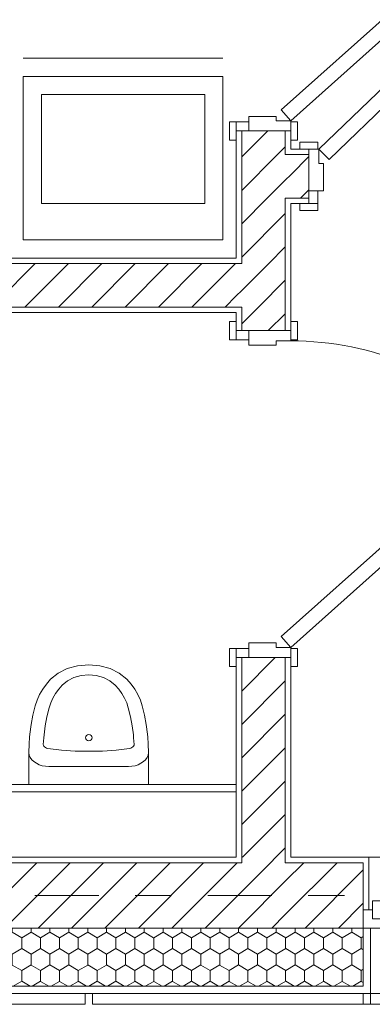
# Model space of a CAD drawing. Extents: x 5465377 to 5465550, y 5925276 to 5925338.
# Tile 4 of 182: x 5465379.963 to 5465380.935, y 5925281.87 to 5925284.582. Entities that reach past the tile are written whole.
import ezdxf

# ---------------------------------------------------------------- set-up
doc = ezdxf.new("R2010")
doc.units = 0
doc.header["$MEASUREMENT"] = 0
doc.linetypes.add('Kropki i Kreski', pattern=[0.335139, 0.176389, -0.088194, 0, -0.070556])
for name, color, linetype, lineweight in [('0_Nr_Pióra__1', 7, 'Continuous', 13), ('_ARCH_Sciany_Nr_Pióra__141', 7, 'Continuous', 0), ('_ARCH_Sciany_Nr_Pióra__142', 7, 'Continuous', 18), ('Drzwi ArchiCAD_Nr_Pióra__141', 7, 'Continuous', 0), ('EGBD03_Nr_Pióra__141', 7, 'Continuous', 0), ('Okna ArchiCADa_Nr_Pióra__103', 31, 'Continuous', 15), ('Okna ArchiCADa_Nr_Pióra__141', 7, 'Continuous', 0)]:
    doc.layers.add(name, color=color, linetype=linetype, lineweight=lineweight)
doc.layers.add('_ARCH_Sciany', color=7, linetype='Continuous')
doc.layers.add('EGBD03', color=7, linetype='Continuous')
pattern_1 = [(45, (5464021.33072, 5925651.47357), (-0.045961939, 0.045961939), [])]
pattern_2 = [(90, (5464021.33072, 5925651.47357), (-0.065, 0), []), (45, (5464021.33072, 5925651.47357), (-0.065, 0.065), [])]

# ---------------------------------------------------------------- blocks, each defined once
blk = doc.blocks.new('D1 Drzwi proste 12_5', base_point=(5464021.3307, 5925651.4736))
at = {"layer": 'Drzwi ArchiCAD_Nr_Pióra__141', "linetype": 'Continuous'}
for p, q in [((5464021.1228, 5925652.1284), (5464021.095, 5925652.0996)), ((5464021.8027, 5925651.4736), (5464021.1228, 5925652.1284)), ((5464021.095, 5925652.0996), (5464021.775, 5925651.4448)), ((5464020.8057, 5925651.4736), (5464020.8057, 5925651.4926)), ((5464020.8057, 5925651.4926), (5464020.8557, 5925651.4926)), ((5464020.8557, 5925651.4736), (5464020.8057, 5925651.4736)), ((5464020.8307, 5925651.4736), (5464020.8057, 5925651.4736)), ((5464020.8587, 5925651.4736), (5464020.8307, 5925651.4736)), ((5464020.8307, 5925651.4736), (5464020.8307, 5925651.3586)), ((5464020.8307, 5925651.4736), (5464020.8307, 5925651.4586)), ((5464020.8557, 5925651.4926), (5464020.8557, 5925651.4736)), ((5464020.8587, 5925651.4336), (5464020.8587, 5925651.4736)), ((5464021.775, 5925651.4448), (5464021.8027, 5925651.4736)), ((5464021.8307, 5925651.4736), (5464021.8027, 5925651.4736)), ((5464021.8027, 5925651.4736), (5464021.8027, 5925651.4336)), ((5464021.8057, 5925651.4926), (5464021.8557, 5925651.4926)), ((5464021.8057, 5925651.4736), (5464021.8057, 5925651.4926)), ((5464021.8557, 5925651.4736), (5464021.8057, 5925651.4736)), ((5464021.8307, 5925651.3586), (5464021.8307, 5925651.4736)), ((5464021.8307, 5925651.4736), (5464021.8307, 5925651.4586)), ((5464021.8307, 5925651.4736), (5464021.8557, 5925651.4736)), ((5464021.8557, 5925651.4926), (5464021.8557, 5925651.4736)), ((5464020.8307, 5925651.4586), (5464020.8307, 5925651.3586)), ((5464021.8307, 5925651.4586), (5464021.8307, 5925651.3586)), ((5464020.8707, 5925651.4336), (5464020.8587, 5925651.4336)), ((5464020.8707, 5925651.3586), (5464020.8707, 5925651.4336)), ((5464021.8027, 5925651.4336), (5464021.7907, 5925651.4336)), ((5464021.7907, 5925651.4336), (5464021.7907, 5925651.3586)), ((5464020.8307, 5925651.3236), (5464020.8307, 5925651.3586)), ((5464020.8307, 5925651.3586), (5464020.8557, 5925651.3586)), ((5464020.8307, 5925651.3586), (5464020.8707, 5925651.3586)), ((5464020.8307, 5925651.3586), (5464020.8307, 5925651.3386)), ((5464020.8307, 5925651.3386), (5464020.8307, 5925651.3236)), ((5464020.8557, 5925651.3586), (5464020.8557, 5925651.3236)), ((5464021.7907, 5925651.3586), (5464021.8307, 5925651.3586)), ((5464021.8057, 5925651.3236), (5464021.8057, 5925651.3586)), ((5464021.8057, 5925651.3586), (5464021.8307, 5925651.3586)), ((5464021.8307, 5925651.3586), (5464021.8307, 5925651.3236)), ((5464021.8307, 5925651.3586), (5464021.8307, 5925651.3386)), ((5464021.8307, 5925651.3386), (5464021.8307, 5925651.3236)), ((5464020.8057, 5925651.3046), (5464020.8057, 5925651.3236)), ((5464020.8057, 5925651.3236), (5464020.8557, 5925651.3236)), ((5464020.8307, 5925651.3236), (5464020.8057, 5925651.3236)), ((5464020.8557, 5925651.3236), (5464020.8307, 5925651.3236)), ((5464020.8557, 5925651.3236), (5464020.8557, 5925651.3046)), ((5464021.8307, 5925651.3236), (5464021.8057, 5925651.3236)), ((5464021.8057, 5925651.3236), (5464021.8557, 5925651.3236)), ((5464021.8057, 5925651.3046), (5464021.8057, 5925651.3236)), ((5464021.8307, 5925651.3236), (5464021.8557, 5925651.3236)), ((5464021.8557, 5925651.3236), (5464021.8557, 5925651.3046)), ((5464020.8557, 5925651.3046), (5464020.8057, 5925651.3046)), ((5464021.8557, 5925651.3046), (5464021.8057, 5925651.3046))]:
    blk.add_line(p, q, dxfattribs=at)
blk.add_arc((5464021.8027, 5925651.4736), 0.944, 138.5068, 180, dxfattribs=at)
blk = doc.blocks.new('Ściana_438', base_point=(5465384.5041, 5925284.2253))
at = {"layer": '_ARCH_Sciany_Nr_Pióra__141', "linetype": 'Continuous'}
h = blk.add_hatch(dxfattribs=at)
h.set_pattern_fill('cegła_zwykła', color=256, style=0, pattern_type=2)
h.set_pattern_definition(pattern_1)
h.paths.add_polyline_path([(5465380.71, 5925284.2103), (5465380.71, 5925284.0903), (5465380.76, 5925284.0903), (5465380.76, 5925284.1103), (5465380.76, 5925284.2103)], flags=0)
for p, q in [((5465380.76, 5925284.2253), (5465380.71, 5925284.2253)), ((5465380.76, 5925284.2253), (5465380.735, 5925284.2253)), ((5465380.76, 5925284.2253), (5465380.76, 5925284.2103)), ((5465380.76, 5925284.2103), (5465380.76, 5925284.1103)), ((5465380.76, 5925284.1103), (5465380.76, 5925284.0903)), ((5465380.71, 5925284.0753), (5465380.76, 5925284.0753)), ((5465380.76, 5925284.0753), (5465380.735, 5925284.0753)), ((5465380.76, 5925284.0903), (5465380.76, 5925284.0753))]:
    blk.add_line(p, q, dxfattribs=at)
at = {"layer": '_ARCH_Sciany_Nr_Pióra__142', "linetype": 'Continuous'}
for p, q in [((5465380.76, 5925284.2103), (5465380.71, 5925284.2103)), ((5465380.71, 5925284.0903), (5465380.76, 5925284.0903))]:
    blk.add_line(p, q, dxfattribs=at)
at = {"layer": 'Drzwi ArchiCAD_Nr_Pióra__141', "linetype": 'Continuous', "xscale": -1}
blk.add_blockref('D1 Drzwi proste 12_5', (5465381.26, 5925284.2253), dxfattribs=at)
blk = doc.blocks.new('D1 Drzwi proste 12_7', base_point=(5464021.3307, 5925651.4736))
at = {"layer": 'Drzwi ArchiCAD_Nr_Pióra__141', "linetype": 'Continuous'}
for p, q in [((5464021.1911, 5925652.1036), (5464021.1613, 5925652.077)), ((5464021.7527, 5925651.4736), (5464021.1911, 5925652.1036)), ((5464021.1613, 5925652.077), (5464021.7229, 5925651.447)), ((5464020.8557, 5925651.4736), (5464020.8557, 5925651.4926)), ((5464020.8557, 5925651.4926), (5464020.9057, 5925651.4926)), ((5464020.9057, 5925651.4736), (5464020.8557, 5925651.4736)), ((5464020.8807, 5925651.4736), (5464020.8557, 5925651.4736)), ((5464020.9087, 5925651.4736), (5464020.8807, 5925651.4736)), ((5464020.8807, 5925651.4736), (5464020.8807, 5925651.3586)), ((5464020.8807, 5925651.4736), (5464020.8807, 5925651.4586)), ((5464020.9057, 5925651.4926), (5464020.9057, 5925651.4736)), ((5464020.9087, 5925651.4336), (5464020.9087, 5925651.4736)), ((5464021.7229, 5925651.447), (5464021.7527, 5925651.4736)), ((5464021.7807, 5925651.4736), (5464021.7527, 5925651.4736)), ((5464021.7527, 5925651.4736), (5464021.7527, 5925651.4336)), ((5464021.7557, 5925651.4926), (5464021.8057, 5925651.4926)), ((5464021.7557, 5925651.4736), (5464021.7557, 5925651.4926)), ((5464021.8057, 5925651.4736), (5464021.7557, 5925651.4736)), ((5464021.7807, 5925651.3586), (5464021.7807, 5925651.4736)), ((5464021.7807, 5925651.4736), (5464021.7807, 5925651.4586)), ((5464021.7807, 5925651.4736), (5464021.8057, 5925651.4736)), ((5464021.8057, 5925651.4926), (5464021.8057, 5925651.4736)), ((5464020.8807, 5925651.4586), (5464020.8807, 5925651.3586)), ((5464021.7807, 5925651.4586), (5464021.7807, 5925651.3586)), ((5464020.9207, 5925651.4336), (5464020.9087, 5925651.4336)), ((5464020.9207, 5925651.3586), (5464020.9207, 5925651.4336)), ((5464021.7527, 5925651.4336), (5464021.7407, 5925651.4336)), ((5464021.7407, 5925651.4336), (5464021.7407, 5925651.3586)), ((5464020.8807, 5925651.3236), (5464020.8807, 5925651.3586)), ((5464020.8807, 5925651.3586), (5464020.9057, 5925651.3586)), ((5464020.8807, 5925651.3586), (5464020.9207, 5925651.3586)), ((5464020.8807, 5925651.3586), (5464020.8807, 5925651.3386)), ((5464020.8807, 5925651.3386), (5464020.8807, 5925651.3236)), ((5464020.9057, 5925651.3586), (5464020.9057, 5925651.3236)), ((5464021.7407, 5925651.3586), (5464021.7807, 5925651.3586)), ((5464021.7557, 5925651.3236), (5464021.7557, 5925651.3586)), ((5464021.7557, 5925651.3586), (5464021.7807, 5925651.3586)), ((5464021.7807, 5925651.3586), (5464021.7807, 5925651.3236)), ((5464021.7807, 5925651.3586), (5464021.7807, 5925651.3386)), ((5464021.7807, 5925651.3386), (5464021.7807, 5925651.3236)), ((5464020.8557, 5925651.3046), (5464020.8557, 5925651.3236)), ((5464020.8557, 5925651.3236), (5464020.9057, 5925651.3236)), ((5464020.8807, 5925651.3236), (5464020.8557, 5925651.3236)), ((5464020.9057, 5925651.3236), (5464020.8807, 5925651.3236)), ((5464020.9057, 5925651.3236), (5464020.9057, 5925651.3046)), ((5464021.7807, 5925651.3236), (5464021.7557, 5925651.3236)), ((5464021.7557, 5925651.3236), (5464021.8057, 5925651.3236)), ((5464021.7557, 5925651.3046), (5464021.7557, 5925651.3236)), ((5464021.7807, 5925651.3236), (5464021.8057, 5925651.3236)), ((5464021.8057, 5925651.3236), (5464021.8057, 5925651.3046)), ((5464020.9057, 5925651.3046), (5464020.8557, 5925651.3046)), ((5464021.8057, 5925651.3046), (5464021.7557, 5925651.3046))]:
    blk.add_line(p, q, dxfattribs=at)
blk.add_arc((5464021.7527, 5925651.4736), 0.844, 134.4297, 180, dxfattribs=at)
blk = doc.blocks.new('D1 Drzwi proste 12_8', base_point=(5464021.3307, 5925651.4736))
at = {"layer": 'Drzwi ArchiCAD_Nr_Pióra__141', "linetype": 'Continuous'}
for p, q in [((5464021.1746, 5925652.1783), (5464021.1447, 5925652.1516)), ((5464021.8027, 5925651.4736), (5464021.1746, 5925652.1783)), ((5464021.1447, 5925652.1516), (5464021.7729, 5925651.447)), ((5464020.8057, 5925651.4736), (5464020.8057, 5925651.4926)), ((5464020.8057, 5925651.4926), (5464020.8557, 5925651.4926)), ((5464020.8557, 5925651.4736), (5464020.8057, 5925651.4736)), ((5464020.8307, 5925651.4736), (5464020.8057, 5925651.4736)), ((5464020.8587, 5925651.4736), (5464020.8307, 5925651.4736)), ((5464020.8307, 5925651.4736), (5464020.8307, 5925651.3586)), ((5464020.8307, 5925651.4736), (5464020.8307, 5925651.4586)), ((5464020.8557, 5925651.4926), (5464020.8557, 5925651.4736)), ((5464020.8587, 5925651.4336), (5464020.8587, 5925651.4736)), ((5464021.7729, 5925651.447), (5464021.8027, 5925651.4736)), ((5464021.8307, 5925651.4736), (5464021.8027, 5925651.4736)), ((5464021.8027, 5925651.4736), (5464021.8027, 5925651.4336)), ((5464021.8057, 5925651.4926), (5464021.8557, 5925651.4926)), ((5464021.8057, 5925651.4736), (5464021.8057, 5925651.4926)), ((5464021.8557, 5925651.4736), (5464021.8057, 5925651.4736)), ((5464021.8307, 5925651.3586), (5464021.8307, 5925651.4736)), ((5464021.8307, 5925651.4736), (5464021.8307, 5925651.4586)), ((5464021.8307, 5925651.4736), (5464021.8557, 5925651.4736)), ((5464021.8557, 5925651.4926), (5464021.8557, 5925651.4736)), ((5464020.8307, 5925651.4586), (5464020.8307, 5925651.3586)), ((5464021.8307, 5925651.4586), (5464021.8307, 5925651.3586)), ((5464020.8707, 5925651.4336), (5464020.8587, 5925651.4336)), ((5464020.8707, 5925651.3586), (5464020.8707, 5925651.4336)), ((5464021.8027, 5925651.4336), (5464021.7907, 5925651.4336)), ((5464021.7907, 5925651.4336), (5464021.7907, 5925651.3586)), ((5464020.8307, 5925651.3236), (5464020.8307, 5925651.3586)), ((5464020.8307, 5925651.3586), (5464020.8557, 5925651.3586)), ((5464020.8307, 5925651.3586), (5464020.8707, 5925651.3586)), ((5464020.8307, 5925651.3586), (5464020.8307, 5925651.3386)), ((5464020.8307, 5925651.3386), (5464020.8307, 5925651.3236)), ((5464020.8557, 5925651.3586), (5464020.8557, 5925651.3236)), ((5464021.7907, 5925651.3586), (5464021.8307, 5925651.3586)), ((5464021.8057, 5925651.3236), (5464021.8057, 5925651.3586)), ((5464021.8057, 5925651.3586), (5464021.8307, 5925651.3586)), ((5464021.8307, 5925651.3586), (5464021.8307, 5925651.3236)), ((5464021.8307, 5925651.3586), (5464021.8307, 5925651.3386)), ((5464021.8307, 5925651.3386), (5464021.8307, 5925651.3236)), ((5464020.8057, 5925651.3046), (5464020.8057, 5925651.3236)), ((5464020.8057, 5925651.3236), (5464020.8557, 5925651.3236)), ((5464020.8307, 5925651.3236), (5464020.8057, 5925651.3236)), ((5464020.8557, 5925651.3236), (5464020.8307, 5925651.3236)), ((5464020.8557, 5925651.3236), (5464020.8557, 5925651.3046)), ((5464021.8307, 5925651.3236), (5464021.8057, 5925651.3236)), ((5464021.8057, 5925651.3236), (5464021.8557, 5925651.3236)), ((5464021.8057, 5925651.3046), (5464021.8057, 5925651.3236)), ((5464021.8307, 5925651.3236), (5464021.8557, 5925651.3236)), ((5464021.8557, 5925651.3236), (5464021.8557, 5925651.3046)), ((5464020.8557, 5925651.3046), (5464020.8057, 5925651.3046)), ((5464021.8557, 5925651.3046), (5464021.8057, 5925651.3046))]:
    blk.add_line(p, q, dxfattribs=at)
blk.add_arc((5464021.8027, 5925651.4736), 0.944, 134.1417, 180, dxfattribs=at)
blk = doc.blocks.new('Ściana_442', base_point=(5465380.56, 5925285.9253))
at = {"layer": '_ARCH_Sciany_Nr_Pióra__141', "linetype": 'Continuous'}
h = blk.add_hatch(dxfattribs=at)
h.set_pattern_fill('cegła_zwykła', color=256, style=0, pattern_type=2)
h.set_pattern_definition(pattern_1)
h.paths.add_polyline_path([(5465380.575, 5925284.2103), (5465380.695, 5925284.2103), (5465380.695, 5925284.2753), (5465380.595, 5925284.2753), (5465380.575, 5925284.2753)], flags=0)
h = blk.add_hatch(dxfattribs=at)
h.set_pattern_fill('cegła_zwykła', color=256, style=0, pattern_type=2)
h.set_pattern_definition(pattern_1)
h.paths.add_polyline_path([(5465380.695, 5925284.0903), (5465380.695, 5925284.2103), (5465380.575, 5925284.2103), (5465380.575, 5925284.0903)], flags=0)
h = blk.add_hatch(dxfattribs=at)
h.set_pattern_fill('cegła_zwykła', color=256, style=0, pattern_type=2)
h.set_pattern_definition(pattern_1)
h.paths.add_polyline_path([(5465380.71, 5925284.0903), (5465380.71, 5925284.2103), (5465380.695, 5925284.2103), (5465380.695, 5925284.0903)], flags=0)
h = blk.add_hatch(dxfattribs=at)
h.set_pattern_fill('cegła_zwykła', color=256, style=0, pattern_type=2)
h.set_pattern_definition(pattern_1)
h.paths.add_polyline_path([(5465380.695, 5925283.9103), (5465380.695, 5925284.0903), (5465380.575, 5925284.0903), (5465380.575, 5925283.9103)], flags=0)
h = blk.add_hatch(dxfattribs=at)
h.set_pattern_fill('cegła_zwykła', color=256, style=0, pattern_type=2)
h.set_pattern_definition(pattern_1)
h.paths.add_polyline_path([(5465380.575, 5925283.7903), (5465380.575, 5925283.9103), (5465380.56, 5925283.9103), (5465380.56, 5925283.7903)], flags=0)
h = blk.add_hatch(dxfattribs=at)
h.set_pattern_fill('cegła_zwykła', color=256, style=0, pattern_type=2)
h.set_pattern_definition(pattern_1)
h.paths.add_polyline_path([(5465380.695, 5925283.7903), (5465380.695, 5925283.9103), (5465380.575, 5925283.9103), (5465380.575, 5925283.7903)], flags=0)
h = blk.add_hatch(dxfattribs=at)
h.set_pattern_fill('cegła_zwykła', color=256, style=0, pattern_type=2)
h.set_pattern_definition(pattern_1)
h.paths.add_polyline_path([(5465380.695, 5925283.7903), (5465380.575, 5925283.7903), (5465380.575, 5925283.7253), (5465380.595, 5925283.7253), (5465380.695, 5925283.7253)], flags=0)
h = blk.add_hatch(dxfattribs=at)
h.set_pattern_fill('cegła_zwykła', color=256, style=0, pattern_type=2)
h.set_pattern_definition(pattern_1)
h.paths.add_polyline_path([(5465380.575, 5925282.2753), (5465380.695, 5925282.2753), (5465380.695, 5925282.8253), (5465380.595, 5925282.8253), (5465380.575, 5925282.8253)], flags=0)
for p, q in [((5465380.56, 5925284.2753), (5465380.56, 5925284.2503)), ((5465380.575, 5925284.2753), (5465380.56, 5925284.2753)), ((5465380.56, 5925284.2753), (5465380.56, 5925283.9253)), ((5465380.595, 5925284.2753), (5465380.575, 5925284.2753)), ((5465380.695, 5925284.2753), (5465380.595, 5925284.2753)), ((5465380.71, 5925284.2753), (5465380.695, 5925284.2753)), ((5465380.71, 5925284.2753), (5465380.71, 5925284.2503)), ((5465380.71, 5925284.2253), (5465380.71, 5925284.2753)), ((5465380.71, 5925283.7253), (5465380.71, 5925284.0753)), ((5465380.56, 5925283.7753), (5465380.56, 5925283.7253)), ((5465380.56, 5925283.7253), (5465380.56, 5925283.7503)), ((5465380.71, 5925283.7253), (5465380.71, 5925283.7503)), ((5465380.575, 5925283.7253), (5465380.56, 5925283.7253)), ((5465380.595, 5925283.7253), (5465380.575, 5925283.7253)), ((5465380.695, 5925283.7253), (5465380.595, 5925283.7253)), ((5465380.71, 5925283.7253), (5465380.695, 5925283.7253)), ((5465380.56, 5925282.8253), (5465380.56, 5925282.8003)), ((5465380.575, 5925282.8253), (5465380.56, 5925282.8253)), ((5465380.56, 5925282.8253), (5465380.56, 5925282.2753)), ((5465380.595, 5925282.8253), (5465380.575, 5925282.8253)), ((5465380.695, 5925282.8253), (5465380.595, 5925282.8253)), ((5465380.71, 5925282.8253), (5465380.695, 5925282.8253)), ((5465380.71, 5925282.8253), (5465380.71, 5925282.8003)), ((5465380.71, 5925282.2753), (5465380.71, 5925282.8253))]:
    blk.add_line(p, q, dxfattribs=at)
at = {"layer": '_ARCH_Sciany_Nr_Pióra__142', "linetype": 'Continuous'}
for p, q in [((5465380.575, 5925284.2753), (5465380.575, 5925284.2103)), ((5465380.695, 5925284.2103), (5465380.695, 5925284.2753)), ((5465380.575, 5925284.2103), (5465380.575, 5925284.0903)), ((5465380.71, 5925284.2103), (5465380.695, 5925284.2103)), ((5465380.575, 5925284.0903), (5465380.575, 5925283.9103)), ((5465380.695, 5925284.0903), (5465380.71, 5925284.0903)), ((5465380.695, 5925283.9103), (5465380.695, 5925284.0903)), ((5465380.575, 5925283.9103), (5465380.56, 5925283.9103)), ((5465380.695, 5925283.7903), (5465380.695, 5925283.9103)), ((5465380.56, 5925283.7903), (5465380.575, 5925283.7903)), ((5465380.575, 5925283.7903), (5465380.575, 5925283.7253)), ((5465380.695, 5925283.7253), (5465380.695, 5925283.7903)), ((5465380.575, 5925282.8253), (5465380.575, 5925282.2753)), ((5465380.695, 5925282.2753), (5465380.695, 5925282.8253))]:
    blk.add_line(p, q, dxfattribs=at)
at = {"layer": 'Drzwi ArchiCAD_Nr_Pióra__141', "linetype": 'Continuous', "rotation": 270.0000000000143}
for name, p in [('D1 Drzwi proste 12_8', (5465380.71, 5925284.7753)), ('D1 Drzwi proste 12_7', (5465380.71, 5925283.2753))]:
    blk.add_blockref(name, p, dxfattribs=at)
blk = doc.blocks.new('Ściana_443', base_point=(5465380.56, 5925283.9253))
at = {"layer": '_ARCH_Sciany_Nr_Pióra__141', "linetype": 'Continuous'}
h = blk.add_hatch(dxfattribs=at)
h.set_pattern_fill('cegła_zwykła', color=256, style=0, pattern_type=2)
h.set_pattern_definition(pattern_1)
h.paths.add_polyline_path([(5465380.56, 5925283.9103), (5465378.9541, 5925283.9103), (5465378.9541, 5925283.7903), (5465380.56, 5925283.7903)], flags=0)
for p, q in [((5465380.56, 5925283.9253), (5465378.9541, 5925283.9253)), ((5465378.9541, 5925283.7753), (5465380.56, 5925283.7753))]:
    blk.add_line(p, q, dxfattribs=at)
at = {"layer": '_ARCH_Sciany_Nr_Pióra__142', "linetype": 'Continuous'}
for p, q in [((5465380.56, 5925283.9103), (5465378.9541, 5925283.9103)), ((5465378.9541, 5925283.7903), (5465380.56, 5925283.7903))]:
    blk.add_line(p, q, dxfattribs=at)
blk = doc.blocks.new('O1 rozwierane 12_4', base_point=(5464021.3307, 5925651.4736))
at = {"layer": 'Okna ArchiCADa_Nr_Pióra__103', "linetype": 'Continuous'}
h = blk.add_hatch(dxfattribs=at)
h.set_pattern_fill('cegła_szamotowa', color=256, style=0, pattern_type=2)
h.set_pattern_definition(pattern_2)
h.paths.add_polyline_path([(5464020.8557, 5925651.3986), (5464020.9057, 5925651.3986), (5464020.9057, 5925651.4486), (5464020.8557, 5925651.4486)], flags=0)
h = blk.add_hatch(dxfattribs=at)
h.set_pattern_fill('cegła_szamotowa', color=256, style=0, pattern_type=2)
h.set_pattern_definition(pattern_2)
h.paths.add_polyline_path([(5464021.8057, 5925651.4486), (5464021.7557, 5925651.4486), (5464021.7557, 5925651.3986), (5464021.8057, 5925651.3986)], flags=0)
at = {"layer": 'Okna ArchiCADa_Nr_Pióra__141', "linetype": 'Continuous'}
for p, q in [((5464020.8307, 5925651.6536), (5464020.8307, 5925651.6836)), ((5464020.8307, 5925651.6836), (5464021.8307, 5925651.6836)), ((5464021.8307, 5925651.6836), (5464021.8307, 5925651.6536)), ((5464020.8507, 5925651.6536), (5464021.8107, 5925651.6536)), ((5464020.8807, 5925651.4736), (5464020.8307, 5925651.4736)), ((5464020.8307, 5925651.4736), (5464020.8307, 5925651.4236)), ((5464020.8307, 5925651.4736), (5464020.8307, 5925651.4236)), ((5464020.8807, 5925651.4486), (5464020.8807, 5925651.4736)), ((5464021.7807, 5925651.4736), (5464020.8807, 5925651.4736)), ((5464021.8307, 5925651.4736), (5464021.7807, 5925651.4736)), ((5464021.7807, 5925651.4736), (5464021.7807, 5925651.4486)), ((5464021.8307, 5925651.4236), (5464021.8307, 5925651.4736)), ((5464021.8307, 5925651.4736), (5464021.8307, 5925651.4236)), ((5464020.8557, 5925651.4236), (5464020.8557, 5925651.4486)), ((5464020.8557, 5925651.4486), (5464020.8807, 5925651.4486)), ((5464020.9057, 5925651.4486), (5464020.8557, 5925651.4486)), ((5464020.8557, 5925651.4486), (5464020.8557, 5925651.3986)), ((5464020.9057, 5925651.4486), (5464021.7557, 5925651.4486)), ((5464020.9057, 5925651.3986), (5464020.9057, 5925651.4486)), ((5464021.8057, 5925651.4486), (5464021.7557, 5925651.4486)), ((5464021.7557, 5925651.4486), (5464021.7557, 5925651.3986)), ((5464021.7807, 5925651.4486), (5464021.8057, 5925651.4486)), ((5464021.8057, 5925651.4486), (5464021.8057, 5925651.4236)), ((5464021.8057, 5925651.3986), (5464021.8057, 5925651.4486)), ((5464020.8307, 5925651.4236), (5464020.8557, 5925651.4236)), ((5464020.9057, 5925651.4236), (5464021.7557, 5925651.4236)), ((5464021.8057, 5925651.4236), (5464021.8307, 5925651.4236)), ((5464020.8557, 5925651.3986), (5464020.9057, 5925651.3986)), ((5464020.9057, 5925651.3986), (5464021.7557, 5925651.3986)), ((5464020.9057, 5925651.3986), (5464021.7557, 5925651.3986)), ((5464021.7557, 5925651.3986), (5464021.8057, 5925651.3986)), ((5464020.8457, 5925651.2786), (5464021.8157, 5925651.2786)), ((5464020.8457, 5925651.2786), (5464021.8157, 5925651.2786))]:
    blk.add_line(p, q, dxfattribs=at)
blk = doc.blocks.new('Ściana_445', base_point=(5465378.9541, 5925282.2753))
at = {"layer": '_ARCH_Sciany_Nr_Pióra__141', "linetype": 'Continuous'}
h = blk.add_hatch(dxfattribs=at)
h.set_pattern_fill('cegła_zwykła', color=256, style=0, pattern_type=2)
h.set_pattern_definition(pattern_1)
h.paths.add_polyline_path([(5465380.575, 5925282.2603), (5465378.9391, 5925282.2603), (5465378.7591, 5925282.0803), (5465380.575, 5925282.0803)], flags=0)
h = blk.add_hatch(dxfattribs=at)
h.set_pattern_fill('cegła_zwykła', color=256, style=0, pattern_type=2)
h.set_pattern_definition(pattern_1)
h.paths.add_polyline_path([(5465380.575, 5925282.2603), (5465380.695, 5925282.2603), (5465380.695, 5925282.2753), (5465380.575, 5925282.2753)], flags=0)
h = blk.add_hatch(dxfattribs=at)
h.set_pattern_fill('cegła_zwykła', color=256, style=0, pattern_type=2)
h.set_pattern_definition(pattern_1)
h.paths.add_polyline_path([(5465380.575, 5925282.0803), (5465380.695, 5925282.0803), (5465380.695, 5925282.2603), (5465380.575, 5925282.2603)], flags=0)
h = blk.add_hatch(dxfattribs=at)
h.set_pattern_fill('cegła_zwykła', color=256, style=0, pattern_type=2)
h.set_pattern_definition(pattern_1)
h.paths.add_polyline_path([(5465380.695, 5925282.0803), (5465380.91, 5925282.0803), (5465380.91, 5925282.1303), (5465380.91, 5925282.2603), (5465380.695, 5925282.2603)], flags=0)
h = blk.add_hatch(dxfattribs=at)
h.set_pattern_fill('Styropian2', color=256, style=0, pattern_type=2)
h.set_pattern_definition([(90, (5464021.330723, 5925651.47357), (-0.0519615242, 0), [0.03, -0.06]), (90, (5464021.30474, 5925651.51857), (-0.0519615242, 0), [0.03, -0.06]), (150, (5464021.330723, 5925651.50357), (0.0259807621, 0.045), [0.03, -0.06]), (150, (5464021.27876, 5925651.50357), (0.0259807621, 0.045), [0.03, -0.06]), (-150, (5464021.330723, 5925651.47357), (-0.0259807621, 0.045), [0.03, -0.06]), (-150, (5464021.27876, 5925651.47357), (-0.0259807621, 0.045), [0.03, -0.06])])
h.paths.add_polyline_path([(5465378.5991, 5925281.9203), (5465380.91, 5925281.9203), (5465380.91, 5925282.0803), (5465378.7591, 5925282.0803)], flags=0)
for p, q in [((5465380.56, 5925282.2753), (5465378.9541, 5925282.2753)), ((5465380.91, 5925282.2753), (5465380.71, 5925282.2753)), ((5465380.91, 5925282.2753), (5465380.925, 5925282.2753)), ((5465380.925, 5925282.2753), (5465380.925, 5925282.1303)), ((5465380.91, 5925282.1303), (5465380.925, 5925282.1303)), ((5465380.91, 5925282.0803), (5465380.91, 5925282.1303)), ((5465380.91, 5925282.0803), (5465380.93, 5925282.0803)), ((5465380.91, 5925281.9203), (5465380.91, 5925282.0803)), ((5465380.93, 5925281.9003), (5465380.93, 5925282.0803)), ((5465378.5991, 5925281.9203), (5465380.91, 5925281.9203)), ((5465378.5791, 5925281.9003), (5465380.91, 5925281.9003)), ((5465380.91, 5925281.9003), (5465380.93, 5925281.9003))]:
    blk.add_line(p, q, dxfattribs=at)
at = {"layer": '_ARCH_Sciany_Nr_Pióra__142', "linetype": 'Continuous'}
for p, q in [((5465380.575, 5925282.2603), (5465378.9391, 5925282.2603)), ((5465380.575, 5925282.2753), (5465380.575, 5925282.2603)), ((5465380.695, 5925282.2603), (5465380.695, 5925282.2753)), ((5465380.91, 5925282.2603), (5465380.695, 5925282.2603)), ((5465380.91, 5925282.2603), (5465380.91, 5925282.1303)), ((5465378.7591, 5925282.0803), (5465380.575, 5925282.0803)), ((5465380.575, 5925282.0803), (5465380.695, 5925282.0803)), ((5465380.695, 5925282.0803), (5465380.91, 5925282.0803))]:
    blk.add_line(p, q, dxfattribs=at)
at = {"layer": 'Okna ArchiCADa_Nr_Pióra__141', "linetype": 'Continuous', "xscale": -1, "rotation": 180.0000000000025}
blk.add_blockref('O1 rozwierane 12_4', (5465381.41, 5925282.0803), dxfattribs=at)
blk = doc.blocks.new('Ściana_455', base_point=(5465379.1641, 5925281.9003))
at = {"layer": '_ARCH_Sciany_Nr_Pióra__141', "linetype": 'Continuous'}
for p, q in [((5465380.1441, 5925281.9003), (5465379.1641, 5925281.9003)), ((5465379.1641, 5925281.9003), (5465379.1641, 5925281.8703)), ((5465380.1441, 5925281.8703), (5465380.1441, 5925281.9003)), ((5465379.1641, 5925281.8703), (5465380.1441, 5925281.8703))]:
    blk.add_line(p, q, dxfattribs=at)
blk = doc.blocks.new('Ściana_456', base_point=(5465380.1641, 5925281.9003))
at = {"layer": '_ARCH_Sciany_Nr_Pióra__141', "linetype": 'Continuous'}
for p, q in [((5465380.9299, 5925281.9003), (5465380.1641, 5925281.9003)), ((5465380.1641, 5925281.9003), (5465380.1641, 5925281.8703)), ((5465380.9299, 5925281.8703), (5465380.9299, 5925281.9003)), ((5465380.1641, 5925281.8703), (5465380.9299, 5925281.8703))]:
    blk.add_line(p, q, dxfattribs=at)
blk = doc.blocks.new('Pisuar 01 12', base_point=(5464021.3307, 5925651.4736))
at = {"layer": '0_Nr_Pióra__1', "linetype": 'Continuous'}
for p, q in [((5464021.3307, 5925651.8038), (5464021.3307, 5925651.78)), ((5464021.3307, 5925651.8038), (5464021.6609, 5925651.8038)), ((5464021.6609, 5925651.8038), (5464021.6609, 5925651.7604)), ((5464021.3307, 5925651.78), (5464021.3307, 5925651.757)), ((5464021.3307, 5925651.757), (5464021.3307, 5925651.7526)), ((5464021.3307, 5925651.7526), (5464021.3307, 5925651.7196)), ((5464021.3449, 5925651.7406), (5464021.3517, 5925651.7452)), ((5464021.3517, 5925651.7452), (5464021.3595, 5925651.7489)), ((5464021.3595, 5925651.7489), (5464021.368, 5925651.7517)), ((5464021.368, 5925651.7517), (5464021.3771, 5925651.7533)), ((5464021.3771, 5925651.7533), (5464021.3864, 5925651.7539)), ((5464021.3864, 5925651.7539), (5464021.6052, 5925651.7539)), ((5464021.6052, 5925651.7539), (5464021.6145, 5925651.7533)), ((5464021.6145, 5925651.7533), (5464021.6235, 5925651.7517)), ((5464021.6235, 5925651.7517), (5464021.6321, 5925651.7489)), ((5464021.6321, 5925651.7489), (5464021.6399, 5925651.7452)), ((5464021.6399, 5925651.7452), (5464021.6467, 5925651.7406)), ((5464021.6609, 5925651.7604), (5464021.6609, 5925651.7526)), ((5464021.6609, 5925651.7526), (5464021.6609, 5925651.7195)), ((5464021.3307, 5925651.7162), (5464021.3321, 5925651.7229)), ((5464021.3307, 5925651.7195), (5464021.3307, 5925651.7162)), ((5464021.3307, 5925651.7162), (5464021.3316, 5925651.6917)), ((5464021.3321, 5925651.7229), (5464021.3349, 5925651.7293)), ((5464021.3349, 5925651.7293), (5464021.3393, 5925651.7352)), ((5464021.3393, 5925651.7352), (5464021.3449, 5925651.7406)), ((5464021.6467, 5925651.7406), (5464021.6524, 5925651.7352)), ((5464021.6524, 5925651.7352), (5464021.6567, 5925651.7293)), ((5464021.6567, 5925651.7293), (5464021.6596, 5925651.7229)), ((5464021.6596, 5925651.7229), (5464021.6609, 5925651.7162)), ((5464021.6601, 5925651.6917), (5464021.6608, 5925651.7167)), ((5464021.6609, 5925651.7195), (5464021.6609, 5925651.7162)), ((5464021.3316, 5925651.6917), (5464021.3331, 5925651.6731)), ((5464021.3706, 5925651.6929), (5464021.371, 5925651.6955)), ((5464021.372, 5925651.6748), (5464021.3706, 5925651.6929)), ((5464021.371, 5925651.6955), (5464021.3721, 5925651.698)), ((5464021.3721, 5925651.698), (5464021.3741, 5925651.7002)), ((5464021.3741, 5925651.7002), (5464021.3767, 5925651.702)), ((5464021.3767, 5925651.702), (5464021.3798, 5925651.7034)), ((5464021.3798, 5925651.7034), (5464021.3833, 5925651.7042)), ((5464021.3833, 5925651.7042), (5464021.4205, 5925651.7087)), ((5464021.4205, 5925651.7087), (5464021.4581, 5925651.7114)), ((5464021.4581, 5925651.7114), (5464021.4687, 5925651.7116)), ((5464021.4687, 5925651.7116), (5464021.5228, 5925651.7116)), ((5464021.5228, 5925651.7116), (5464021.5336, 5925651.7114)), ((5464021.5336, 5925651.7114), (5464021.5711, 5925651.7087)), ((5464021.5711, 5925651.7087), (5464021.6084, 5925651.7042)), ((5464021.6084, 5925651.7042), (5464021.6119, 5925651.7034)), ((5464021.6119, 5925651.7034), (5464021.615, 5925651.702)), ((5464021.615, 5925651.702), (5464021.6176, 5925651.7002)), ((5464021.6176, 5925651.7002), (5464021.6195, 5925651.698)), ((5464021.6195, 5925651.698), (5464021.6207, 5925651.6955)), ((5464021.621, 5925651.6929), (5464021.6196, 5925651.6748)), ((5464021.6207, 5925651.6955), (5464021.621, 5925651.6929)), ((5464021.6586, 5925651.6731), (5464021.6601, 5925651.6917)), ((5464021.3331, 5925651.6731), (5464021.3338, 5925651.6645)), ((5464021.3338, 5925651.6645), (5464021.3373, 5925651.6385)), ((5464021.3727, 5925651.6668), (5464021.372, 5925651.6748)), ((5464021.3761, 5925651.6418), (5464021.3727, 5925651.6668)), ((5464021.6189, 5925651.6668), (5464021.6155, 5925651.6418)), ((5464021.6196, 5925651.6748), (5464021.6189, 5925651.6668)), ((5464021.6543, 5925651.6385), (5464021.6579, 5925651.6645)), ((5464021.6579, 5925651.6645), (5464021.6586, 5925651.6731)), ((5464021.3373, 5925651.6385), (5464021.3422, 5925651.6127)), ((5464021.3808, 5925651.6169), (5464021.3761, 5925651.6418)), ((5464021.6155, 5925651.6418), (5464021.6108, 5925651.6169)), ((5464021.6494, 5925651.6127), (5464021.6543, 5925651.6385)), ((5464021.3422, 5925651.6127), (5464021.3484, 5925651.5869)), ((5464021.3867, 5925651.5925), (5464021.3808, 5925651.6169)), ((5464021.6108, 5925651.6169), (5464021.605, 5925651.5925)), ((5464021.6432, 5925651.5869), (5464021.6494, 5925651.6127)), ((5464021.3484, 5925651.5869), (5464021.3535, 5925651.5713)), ((5464021.3912, 5925651.5788), (5464021.3867, 5925651.5925)), ((5464021.605, 5925651.5925), (5464021.6005, 5925651.5788)), ((5464021.6381, 5925651.5713), (5464021.6432, 5925651.5869)), ((5464021.3535, 5925651.5713), (5464021.3604, 5925651.556)), ((5464021.3604, 5925651.556), (5464021.369, 5925651.5413)), ((5464021.3971, 5925651.5658), (5464021.3912, 5925651.5788)), ((5464021.4044, 5925651.5531), (5464021.3971, 5925651.5658)), ((5464021.4131, 5925651.541), (5464021.4044, 5925651.5531)), ((5464021.5873, 5925651.5531), (5464021.5785, 5925651.541)), ((5464021.5946, 5925651.5658), (5464021.5873, 5925651.5531)), ((5464021.6005, 5925651.5788), (5464021.5946, 5925651.5658)), ((5464021.6227, 5925651.5413), (5464021.6313, 5925651.556)), ((5464021.6313, 5925651.556), (5464021.6381, 5925651.5713)), ((5464021.369, 5925651.5413), (5464021.3792, 5925651.5271)), ((5464021.3792, 5925651.5271), (5464021.391, 5925651.5135)), ((5464021.4224, 5925651.5304), (5464021.4131, 5925651.541)), ((5464021.4377, 5925651.5179), (5464021.4224, 5925651.5304)), ((5464021.5692, 5925651.5304), (5464021.5539, 5925651.5179)), ((5464021.5785, 5925651.541), (5464021.5692, 5925651.5304)), ((5464021.6006, 5925651.5135), (5464021.6124, 5925651.5271)), ((5464021.6124, 5925651.5271), (5464021.6227, 5925651.5413)), ((5464021.391, 5925651.5135), (5464021.4115, 5925651.4968)), ((5464021.4552, 5925651.5091), (5464021.4377, 5925651.5179)), ((5464021.475, 5925651.5037), (5464021.4552, 5925651.5091)), ((5464021.4958, 5925651.5018), (5464021.475, 5925651.5037)), ((5464021.5167, 5925651.5037), (5464021.4958, 5925651.5018)), ((5464021.5364, 5925651.5091), (5464021.5167, 5925651.5037)), ((5464021.5539, 5925651.5179), (5464021.5364, 5925651.5091)), ((5464021.5802, 5925651.4968), (5464021.6006, 5925651.5135)), ((5464021.4115, 5925651.4968), (5464021.4368, 5925651.4842)), ((5464021.4368, 5925651.4842), (5464021.4654, 5925651.4763)), ((5464021.4654, 5925651.4763), (5464021.4958, 5925651.4736)), ((5464021.4958, 5925651.4736), (5464021.5262, 5925651.4763)), ((5464021.5262, 5925651.4763), (5464021.5549, 5925651.4842)), ((5464021.5549, 5925651.4842), (5464021.5802, 5925651.4968))]:
    blk.add_line(p, q, dxfattribs=at)
blk.add_ellipse((5464021.4962, 5925651.6746), major_axis=(0.00927, 0), ratio=0.93164, dxfattribs=at)
blk = doc.blocks.new('Szafka stojąca 2D 12_3', base_point=(5464021.3307, 5925651.4736))
at = {"layer": '0_Nr_Pióra__1', "linetype": 'Continuous'}
for p, q in [((5464021.3307, 5925652.0236), (5464021.8807, 5925652.0236)), ((5464021.8807, 5925651.9736), (5464021.3307, 5925651.9736)), ((5464021.3307, 5925651.9736), (5464021.3307, 5925651.5236)), ((5464021.8807, 5925651.5236), (5464021.8807, 5925651.9736)), ((5464021.3807, 5925651.5736), (5464021.3807, 5925651.8736)), ((5464021.3807, 5925651.8736), (5464021.8307, 5925651.8736)), ((5464021.8307, 5925651.8736), (5464021.8307, 5925651.5736)), ((5464021.8307, 5925651.5736), (5464021.3807, 5925651.5736)), ((5464021.3307, 5925651.5236), (5464021.8807, 5925651.5236)), ((5464021.3307, 5925651.4736), (5464021.8807, 5925651.4736))]:
    blk.add_line(p, q, dxfattribs=at)
blk = doc.blocks.new('Linia_137409', base_point=(5465396.9801, 5925282.1703))
at = {"layer": 'EGBD03_Nr_Pióra__141', "linetype": 'Kropki i Kreski'}
blk.add_line((5465396.8551, 5925282.1703), (5465377.4247, 5925282.1703), dxfattribs=at)

msp = doc.modelspace()

# ---------------------------------------------------------------- linework, layer by layer
at = {"layer": '0_Nr_Pióra__1', "linetype": 'Continuous'}
for p, q in [((5465380.56, 5925282.4753), (5465378.9541, 5925282.4753)), ((5465380.56, 5925282.4553), (5465378.9541, 5925282.4553))]:
    msp.add_line(p, q, dxfattribs=at)

# ---------------------------------------------------------------- block references
at = {"layer": '0_Nr_Pióra__1', "linetype": 'Continuous', "xscale": -1, "rotation": 180.0000000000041}
for name, p in [('Szafka stojąca 2D 12_3', (5465379.9732, 5925284.4753)), ('Pisuar 01 12', (5465379.9883, 5925282.8055))]:
    msp.add_blockref(name, p, dxfattribs=at)
at = {"layer": '_ARCH_Sciany'}
for name, p in [('Ściana_442', (5465380.56, 5925285.9253)), ('Ściana_438', (5465384.5041, 5925284.2253)), ('Ściana_443', (5465380.56, 5925283.9253)), ('Ściana_445', (5465378.9541, 5925282.2753)), ('Ściana_455', (5465379.1641, 5925281.9003)), ('Ściana_456', (5465380.1641, 5925281.9003))]:
    msp.add_blockref(name, p, dxfattribs=at)
at = {"layer": 'EGBD03', "linetype": 'Kropki i Kreski'}
msp.add_blockref('Linia_137409', (5465396.9801, 5925282.1703), dxfattribs=at)

doc.saveas('drawing.dxf')
